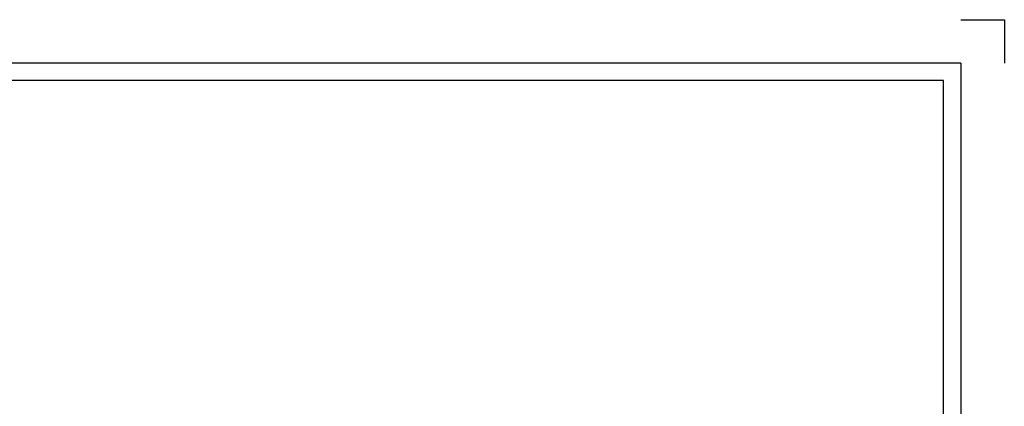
# Model space of a CAD drawing. Header units: millimetres. Extents: x 4464 to 5058, y 2900 to 3320.
# Tile 110 of 110: x 4945 to 5058, y 3276 to 3320. Entities that reach past the tile are written whole.
import ezdxf

# ---------------------------------------------------------------- set-up
doc = ezdxf.new("R2010")
doc.units = ezdxf.units.MM
doc.layers.get('0').update_dxf_attribs({"linetype": 'CONTINUOUS'})

# ---------------------------------------------------------------- blocks, each defined once
blk = doc.blocks.new('DINA2_00002', base_point=(4470.99, 2907.14))
for p, q in [((5052.99, 3315.14), (4468.99, 3315.14)), ((5052.99, 3315.14), (5052.99, 2905.14)), ((5050.99, 3313.14), (4470.99, 3313.14))]:
    blk.add_line(p, q)
for points in [[(5052.99, 3320.14), (5057.99, 3320.14), (5057.99, 3315.14)], [(4470.99, 2907.14), (5050.99, 2907.14), (5050.99, 3313.14)]]:
    blk.add_lwpolyline(points)
blk = doc.blocks.new('_ZBL0080_00001')
blk.add_blockref('DINA2_00002', (4470.99, 2907.14))

msp = doc.modelspace()

# ---------------------------------------------------------------- block references
msp.add_blockref('_ZBL0080_00001', (0, 0))

doc.saveas('drawing.dxf')
